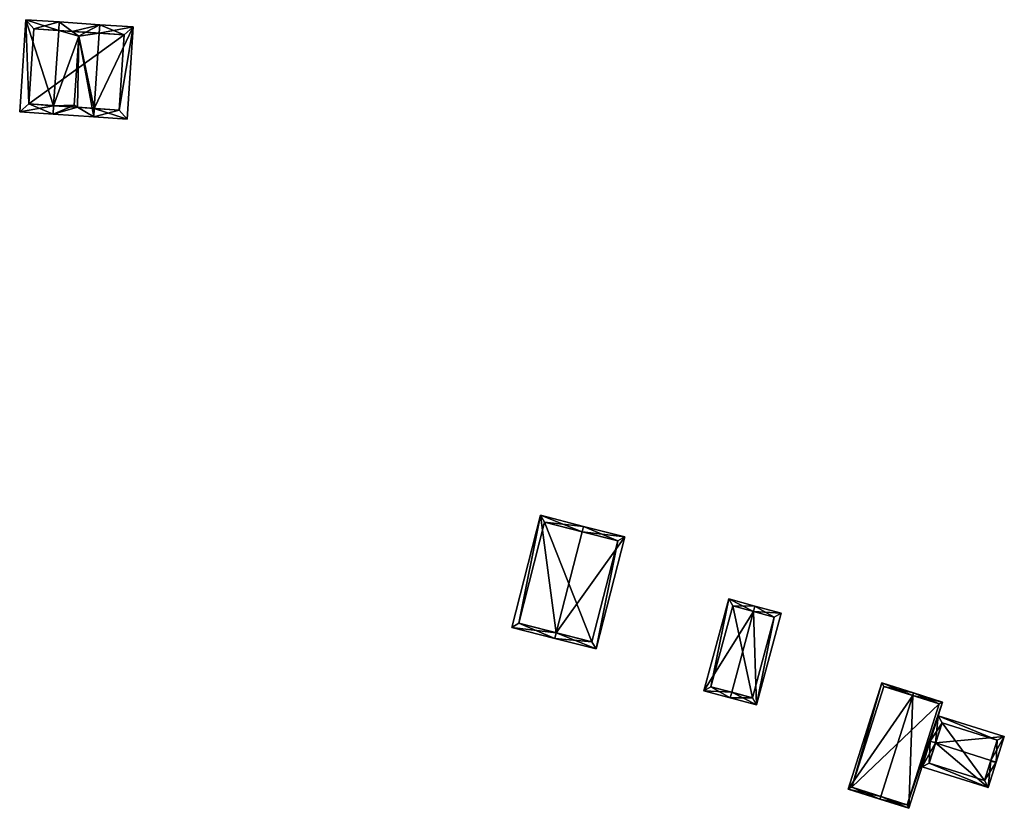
# Model space of a CAD drawing. Header units: inches. Extents: x 2523744 to 2528136, y 1148995 to 1152010.
# Tile 105 of 256: x 2525891 to 2525977, y 1149311 to 1149380. Entities that reach past the tile are written whole.
import ezdxf

# ---------------------------------------------------------------- set-up
doc = ezdxf.new("R2010")
doc.units = ezdxf.units.IN
doc.header["$MEASUREMENT"] = 0
doc.layers.add('Gebaeude Einzelhaus', color=10, linetype='Continuous')

msp = doc.modelspace()

# ---------------------------------------------------------------- meshes
at = {"layer": 'Gebaeude Einzelhaus'}
mesh = msp.add_polyface(dxfattribs=at)
corners = [(2525897.164, 1149372.676, 376.99), (2525897.114, 1149371.928, 376.99), (2525900.038, 1149371.73, 375.375), (2525900.584, 1149379.825, 375.375), (2525897.61, 1149379.275, 376.99), (2525897.66, 1149380.023, 376.99), (2525896.44, 1149379.354, 377.426), (2525895.804, 1149379.005, 377.654), (2525895.683, 1149372.776, 377.54), (2525893.55, 1149372.168, 376.99), (2525895.083, 1149372.817, 377.54), (2525895.393, 1149372.948, 377.651), (2525894.098, 1149380.264, 376.99), (2525895.219, 1149379.437, 377.426), (2525893.601, 1149372.917, 376.99), (2525891.174, 1149380.461, 375.375), (2525890.626, 1149372.365, 375.375), (2525894.047, 1149379.516, 376.99), (2525899.34, 1149372.529, 375.788), (2525899.785, 1149379.128, 375.788), (2525891.871, 1149379.663, 375.788), (2525891.425, 1149373.064, 375.788), (2525899.785, 1149379.128, 370.326), (2525891.871, 1149379.663, 370.326), (2525891.425, 1149373.064, 370.326), (2525899.34, 1149372.529, 370.326)]
mesh.append_faces([[corners[k] for k in face] for face in [(14, 10, 9), (17, 12, 13), (15, 21, 16), (16, 21, 9), (9, 21, 14), (17, 20, 12), (12, 20, 15), (15, 20, 21), (6, 5, 4), (5, 13, 12), (5, 6, 13), (5, 19, 4), (18, 1, 0), (18, 2, 1), (5, 3, 19), (19, 3, 18), (18, 3, 2), (1, 8, 0), (9, 8, 1), (9, 10, 8), (11, 14, 10), (10, 14, 9), (17, 13, 12), (11, 7, 14), (14, 7, 17), (17, 7, 13), (14, 16, 9), (12, 15, 17), (17, 15, 14), (14, 15, 16), (5, 13, 6), (6, 13, 7), (5, 12, 13), (8, 7, 11), (8, 1, 7), (10, 8, 11), (10, 9, 8), (8, 9, 1), (4, 7, 0), (0, 7, 1), (4, 6, 7), (4, 5, 6), (0, 3, 4), (4, 3, 5), (0, 2, 3), (0, 1, 2)]], dxfattribs={"color": 13})
mesh.append_faces([[corners[k] for k in face] for face in [(22, 25, 24), (22, 24, 23), (19, 25, 22), (18, 25, 19), (0, 25, 18), (8, 25, 0), (24, 25, 10), (10, 25, 8), (14, 24, 10), (21, 24, 14), (23, 24, 20), (20, 24, 21), (17, 23, 20), (22, 23, 13), (13, 23, 17), (6, 22, 13), (4, 22, 6), (19, 22, 4)]], dxfattribs={"color": 41})
mesh = msp.add_polyface(dxfattribs=at)
corners = [(2525937.688, 1149326.666, 377.318), (2525937.564, 1149326.181, 377.318), (2525941.173, 1149325.258, 375.54), (2525943.691, 1149335.086, 375.54), (2525939.957, 1149335.528, 377.318), (2525940.081, 1149336.011, 377.318), (2525936.301, 1149336.98, 375.54), (2525933.783, 1149327.15, 375.54), (2525940.813, 1149325.866, 375.778), (2525934.391, 1149327.51, 375.768), (2525943.084, 1149334.726, 375.778), (2525936.661, 1149336.373, 375.768), (2525943.084, 1149334.726, 370.383), (2525936.661, 1149336.373, 370.383), (2525934.391, 1149327.51, 370.383), (2525940.813, 1149325.866, 370.383)]
mesh.append_faces([[corners[k] for k in face] for face in [(11, 9, 6), (6, 9, 7), (4, 11, 5), (10, 4, 5), (5, 11, 6), (3, 10, 5), (2, 8, 10), (2, 10, 3), (0, 8, 1), (9, 0, 1), (7, 9, 1), (1, 8, 2), (0, 7, 1), (5, 6, 4), (4, 6, 0), (0, 6, 7), (0, 3, 4), (4, 3, 5), (0, 2, 3), (0, 1, 2)]], dxfattribs={"color": 13})
mesh.append_faces([[corners[k] for k in face] for face in [(13, 15, 14), (12, 15, 13), (10, 15, 12), (8, 15, 10), (14, 15, 0), (0, 15, 8), (9, 14, 0), (13, 14, 11), (11, 14, 9), (12, 13, 4), (4, 13, 11), (10, 12, 4)]], dxfattribs={"color": 41})
mesh = msp.add_polyface(dxfattribs=at)
corners = [(2525954.979, 1149328.536, 376.014), (2525955.109, 1149329.018, 376.014), (2525952.81, 1149329.639, 375.065), (2525950.636, 1149321.589, 375.065), (2525953.065, 1149321.45, 376.014), (2525952.935, 1149320.969, 376.014), (2525955.234, 1149320.348, 375.065), (2525957.408, 1149328.398, 375.065), (2525951.249, 1149321.941, 375.264), (2525954.881, 1149320.96, 375.264), (2525956.795, 1149328.045, 375.264), (2525953.163, 1149329.026, 375.265), (2525956.795, 1149328.045, 370.196), (2525953.163, 1149329.026, 370.196), (2525951.249, 1149321.941, 370.196), (2525954.881, 1149320.96, 370.196)]
mesh.append_faces([[corners[k] for k in face] for face in [(11, 8, 2), (0, 11, 1), (10, 0, 1), (1, 11, 2), (7, 10, 1), (6, 9, 10), (6, 10, 7), (4, 9, 5), (8, 4, 5), (5, 9, 6), (2, 8, 3), (3, 8, 5), (0, 7, 1), (5, 6, 4), (4, 6, 0), (0, 6, 7), (0, 3, 4), (4, 3, 5), (0, 2, 3), (0, 1, 2)]], dxfattribs={"color": 13})
mesh.append_faces([[corners[k] for k in face] for face in [(13, 15, 14), (12, 15, 13), (10, 15, 12), (9, 15, 10), (14, 15, 4), (4, 15, 9), (8, 14, 4), (13, 14, 8), (11, 13, 8), (12, 13, 0), (0, 13, 11), (10, 12, 0)]], dxfattribs={"color": 41})
mesh = msp.add_polyface(dxfattribs=at)
corners = [(2525968.939, 1149321.163, 375.776), (2525971.565, 1149320.593, 374.513), (2525969.014, 1149321.401, 375.776), (2525968.611, 1149311.273, 374.513), (2525966.134, 1149312.32, 375.776), (2525966.059, 1149312.083, 375.776), (2525966.245, 1149322.28, 374.513), (2525963.29, 1149312.96, 374.513), (2525968.449, 1149311.586, 374.63), (2525971.251, 1149320.43, 374.631), (2525966.408, 1149321.966, 374.622), (2525963.604, 1149313.123, 374.622), (2525971.251, 1149320.43, 369.745), (2525966.408, 1149321.966, 369.745), (2525963.604, 1149313.123, 369.745), (2525968.449, 1149311.586, 369.745)]
mesh.append_faces([[corners[k] for k in face] for face in [(4, 8, 5), (11, 4, 5), (7, 11, 5), (10, 11, 6), (6, 11, 7), (0, 10, 2), (9, 0, 2), (2, 10, 6), (1, 8, 9), (1, 9, 2), (5, 8, 3), (3, 8, 1), (0, 7, 4), (4, 7, 5), (0, 6, 7), (0, 2, 6), (3, 4, 5), (3, 0, 4), (3, 1, 0), (0, 1, 2)]], dxfattribs={"color": 13})
mesh.append_faces([[corners[k] for k in face] for face in [(12, 15, 14), (12, 14, 13), (8, 15, 12), (8, 12, 9), (14, 15, 4), (4, 15, 8), (11, 14, 4), (13, 14, 10), (10, 14, 11), (12, 13, 0), (0, 13, 10), (9, 12, 0)]], dxfattribs={"color": 41})
mesh = msp.add_polyface(dxfattribs=at)
corners = [(2525970.953, 1149317.008, 377.356), (2525970.476, 1149317.159, 377.356), (2525969.768, 1149314.923, 376.171), (2525975.556, 1149313.088, 376.171), (2525975.79, 1149315.475, 377.356), (2525976.265, 1149315.324, 377.356), (2525976.975, 1149317.563, 376.093), (2525971.186, 1149319.398, 376.093), (2525975.231, 1149313.715, 376.423), (2525970.395, 1149315.248, 376.423), (2525976.348, 1149317.238, 376.361), (2525975.763, 1149315.389, 377.311), (2525971.511, 1149318.77, 376.362), (2525975.231, 1149313.715, 369.745), (2525976.348, 1149317.238, 369.745), (2525971.511, 1149318.77, 369.745), (2525970.395, 1149315.248, 369.745)]
mesh.append_faces([[corners[k] for k in face] for face in [(0, 9, 1), (12, 0, 1), (1, 9, 2), (10, 12, 7), (7, 12, 1), (6, 10, 7), (4, 10, 5), (5, 8, 11), (11, 4, 5), (5, 10, 6), (9, 8, 3), (2, 9, 3), (3, 8, 5), (0, 7, 1), (5, 6, 4), (4, 6, 0), (0, 6, 7), (0, 3, 4), (4, 3, 5), (0, 2, 3), (0, 1, 2)]], dxfattribs={"color": 13})
mesh.append_faces([[corners[k] for k in face] for face in [(14, 13, 15), (15, 13, 16), (8, 9, 13), (13, 9, 16), (0, 12, 9), (9, 12, 16), (16, 12, 15), (12, 10, 15), (15, 10, 14), (10, 13, 14), (10, 8, 13), (10, 11, 8), (4, 11, 10)]], dxfattribs={"color": 41})

doc.saveas('drawing.dxf')
